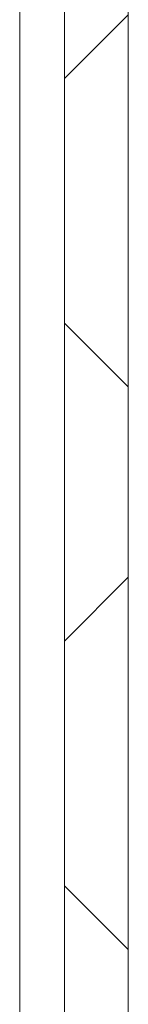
# Model space of a CAD drawing. Extents: x 193 to 943, y 26 to 526.
# Tile 106 of 256: x 347.791 to 348.224, y 122.755 to 126.684. Entities that reach past the tile are written whole.
import ezdxf

# ---------------------------------------------------------------- set-up
doc = ezdxf.new("R2010")
doc.units = 0
doc.layers.get('0').update_dxf_attribs({"lineweight": 25})
doc.layers.add('KG4_HLS_SYA', color=7, linetype='Continuous', lineweight=25)

# ---------------------------------------------------------------- blocks, each defined once
blk = doc.blocks.new('DWG-Schraffur-A069I1727N')
at = {"color": 0, "lineweight": -2}
for p, q in [((347.9698, 126.4495), (348.2241, 126.7039)), ((348.2241, 125.2185), (347.9698, 125.4728)), ((347.9698, 124.2045), (348.2241, 124.4588)), ((348.2241, 122.9734), (347.9698, 123.2277))]:
    blk.add_line(p, q, dxfattribs=at)

msp = doc.modelspace()

# ---------------------------------------------------------------- linework, layer by layer
at = {"layer": 'KG4_HLS_SYA', "color": 8, "linetype": 'Continuous', "lineweight": 9, "ltscale": 0.13, "true_color": 0x808080}
for p, q in [((348.2241, 118.5184), (348.2241, 128.487)), ((347.9698, 118.5536), (347.9698, 128.3938))]:
    msp.add_line(p, q, dxfattribs=at)
at = {"layer": 'KG4_HLS_SYA', "color": 7, "linetype": 'Continuous', "lineweight": 9, "ltscale": 0.13}
msp.add_line((347.7912, 122.6951), (347.7912, 128.3938), dxfattribs=at)

# ---------------------------------------------------------------- block references
at = {"layer": 'KG4_HLS_SYA', "color": 8, "linetype": 'Continuous', "lineweight": 9, "ltscale": 0.13, "true_color": 0x808080}
msp.add_blockref('DWG-Schraffur-A069I1727N', (0, 0), dxfattribs=at)

doc.saveas('drawing.dxf')
